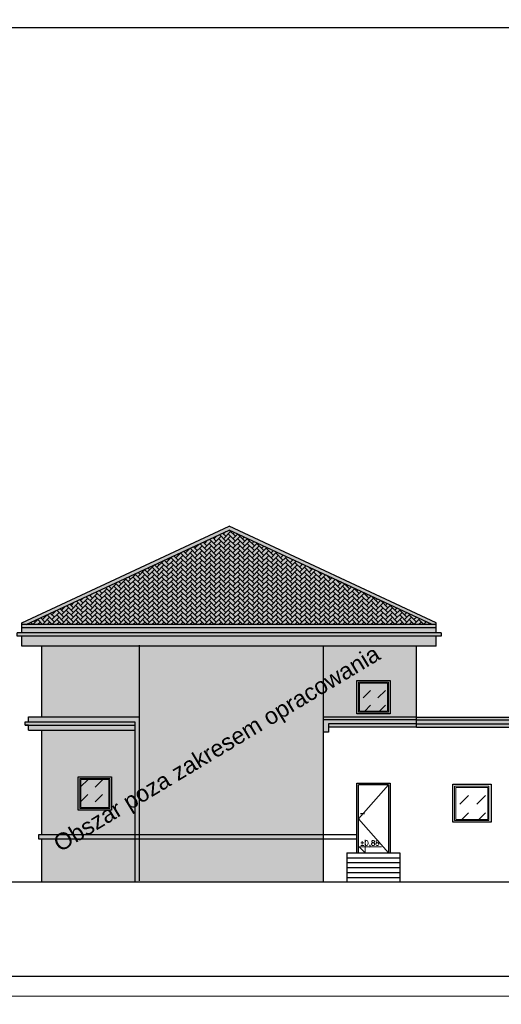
# Model space of a CAD drawing. Header units: millimetres. Extents: x 26456 to 42202, y 436 to 12316.
# Tile 27 of 36: x 35605 to 37058, y 6351 to 9321. Entities that reach past the tile are written whole.
import ezdxf

# ---------------------------------------------------------------- set-up
doc = ezdxf.new("R2010")
doc.units = ezdxf.units.MM
for name, color, linetype, lineweight in [('G-ANNO-TTLB', 6, 'Continuous', 9), ('G-ANNO-TTLB-MEDM', 33, 'Continuous', 25), ('Stolarka okienna', 140, 'Continuous', 15), ('Wypełnienie ścian', 22, 'Continuous', 9), ('Ściany', 22, 'Continuous', 30)]:
    doc.layers.add(name, color=color, linetype=linetype, lineweight=lineweight)
doc.styles.get("Standard").update_dxf_attribs({"font": 'arial.ttf'})

msp = doc.modelspace()

# ---------------------------------------------------------------- hatches: boundary and pattern name
at = {"layer": 'Wypełnienie ścian', "true_color": 0xc7c8ca}
h = msp.add_hatch(color=9, dxfattribs=at)
h.dxf.hatch_style = 1
h.paths.add_polyline_path([(35967.2, 7431.9), (35672.2, 7431.9), (35672.2, 7218.5), (35967.2, 7218.5)])
h.paths.add_polyline_path([(36522.2, 7431.9), (35967.2, 7431.9), (35967.2, 6862.8), (36522.2, 6862.8)])
h.paths.add_polyline_path([(36802.2, 7431.9), (36522.2, 7431.9), (36522.2, 7217.7), (36802.2, 7217.7)])
h.paths.add_polyline_path([(36622.5, 7328.1), (36722.5, 7328.1), (36722.5, 7228.1), (36622.5, 7228.1)], flags=16)
h.paths.add_polyline_path([(36627.5, 7323.1), (36717.5, 7323.1), (36717.5, 7233.1), (36627.5, 7233.1)], flags=0)
h.paths.add_polyline_path([(36630.5, 7320.1), (36714.5, 7320.1), (36714.5, 7236.1), (36630.5, 7236.1)], flags=0)
h.paths.add_polyline_path([(36522.2, 6850.8), (35952.2, 6850.8), (35952.2, 6720.8), (36522.2, 6720.8)])
h.paths.add_polyline_path([(35952.2, 6850.8), (35672.2, 6850.8), (35672.2, 6720.8), (35952.2, 6720.8)])
h.paths.add_polyline_path([(35952.2, 7178.5), (35672.2, 7178.5), (35672.2, 6862.8), (35952.2, 6862.8)], flags=17)
h.paths.add_polyline_path([(35756.9, 7037.6), (35781.9, 7037.6), (35881.9, 7037.6), (35906.9, 7037.6), (35906.9, 6937.6), (35881.9, 6937.6), (35881.9, 6922.6), (35781.9, 6922.6), (35781.9, 6937.6), (35756.9, 6937.6)], flags=16)
h.paths.add_polyline_path([(35781.9, 7037.6), (35881.9, 7037.6), (35881.9, 6937.6), (35781.9, 6937.6)], flags=0)
h.paths.add_polyline_path([(35786.9, 7032.6), (35876.9, 7032.6), (35876.9, 6942.6), (35786.9, 6942.6)], flags=0)
h.paths.add_polyline_path([(35789.9, 7029.6), (35873.9, 7029.6), (35873.9, 6945.6), (35789.9, 6945.6)], flags=0)
h.paths.add_polyline_path([(36862.2, 7461.8), (35612.2, 7461.8), (35612.2, 7431.9), (36862.2, 7431.9)])
h.paths.add_polyline_path([(36877.2, 7471.8), (35597.2, 7471.8), (35597.2, 7461.8), (35612.2, 7461.8), (36862.2, 7461.8), (36877.2, 7461.8)])
h.paths.add_polyline_path([(36862.2, 7486.8), (35612.2, 7486.8), (35612.2, 7471.8), (36862.2, 7471.8)])
h.paths.add_polyline_path([(36862.2, 7496.8), (35612.2, 7496.8), (35612.2, 7486.8), (36862.2, 7486.8)])
h.paths.add_polyline_path([(36237.2, 7782.2), (35625.2, 7496.8), (36849.3, 7496.8)], flags=17)
h.paths.add_polyline_path([(36237.2, 7782.2), (36849.3, 7496.8), (36862.2, 7496.8), (36862.2, 7501.8), (36237.2, 7793.3), (35612.2, 7501.8), (35612.2, 7496.8), (35625.2, 7496.8)])
h.paths.add_polyline_path([(35952.2, 6862.8), (35672.2, 6862.8), (35662.2, 6862.8), (35662.2, 6850.8), (35952.2, 6850.8)])
h.paths.add_polyline_path([(36522.2, 6862.8), (35967.2, 6862.8), (35967.2, 6850.8), (36522.2, 6850.8)])
h.paths.add_polyline_path([(35967.2, 6862.8), (35952.2, 6862.8), (35952.2, 6850.8), (35967.2, 6850.8)])
h.paths.add_polyline_path([(35967.2, 7218.5), (35672.2, 7218.5), (35632.2, 7218.5), (35632.2, 7203.5), (35952.2, 7203.5), (35952.2, 6862.8), (35967.2, 6862.8)])
h.paths.add_polyline_path([(35952.2, 7203.5), (35632.2, 7203.5), (35622.2, 7203.5), (35622.2, 7193.5), (35952.2, 7193.5)])
h.paths.add_polyline_path([(35952.2, 7193.5), (35632.2, 7193.5), (35632.2, 7178.5), (35952.2, 7178.5)])
h.paths.add_polyline_path([(35906.9, 7037.6), (35881.9, 7037.6), (35881.9, 6937.6), (35906.9, 6937.6)], flags=0)
h.paths.add_polyline_path([(35881.9, 6937.6), (35781.9, 6937.6), (35781.9, 6922.6), (35881.9, 6922.6)], flags=0)
h.paths.add_polyline_path([(35781.9, 7037.6), (35756.9, 7037.6), (35756.9, 6937.6), (35781.9, 6937.6)], flags=0)
h.paths.add_polyline_path([(36714.5, 7320.1), (36630.5, 7320.1), (36630.5, 7236.1), (36714.5, 7236.1)], flags=0)
at = {"layer": 'Wypełnienie ścian', "true_color": 0x000000}
h = msp.add_hatch(dxfattribs=at)
h.set_pattern_fill('AR-HBONE', color=18, scale=0.1)
h.set_pattern_definition([(45, (22598.739, 2094.835), (1e-15, 14.36841), [30.48, -10.16]), (135, (22605.923, 2102.019), (1e-15, 14.36841), [30.48, -10.16])])
h.paths.add_polyline_path([(36237.2, 7782.2), (35625.2, 7496.8), (36849.3, 7496.8)])
at = {"layer": 'Wypełnienie ścian', "true_color": 0xc7c8ca}
h = msp.add_hatch(color=9, dxfattribs=at)
h.dxf.hatch_style = 1
h.paths.add_polyline_path([(36714.5, 7320.1), (36630.5, 7320.1), (36630.5, 7236.1), (36714.5, 7236.1)])
h.paths.add_polyline_path([(35876.9, 7032.6), (35786.9, 7032.6), (35786.9, 6942.6), (35876.9, 6942.6)])
h.paths.add_polyline_path([(35789.9, 7029.6), (35789.9, 6945.6), (35873.9, 6945.6), (35873.9, 7029.6)], flags=16)
h.paths.add_polyline_path([(35906.9, 7037.6), (35881.9, 7037.6), (35881.9, 6937.6), (35906.9, 6937.6)])
h.paths.add_polyline_path([(35881.9, 6937.6), (35781.9, 6937.6), (35781.9, 6922.6), (35881.9, 6922.6)])
h.paths.add_polyline_path([(35781.9, 7037.6), (35756.9, 7037.6), (35756.9, 6937.6), (35781.9, 6937.6)])
h = msp.add_hatch(color=9, dxfattribs=at)
h.dxf.hatch_style = 1
h.paths.add_polyline_path([(35881.9, 7037.6), (35781.9, 7037.6), (35781.9, 6937.6), (35881.9, 6937.6)])
h.paths.add_polyline_path([(35876.9, 7032.6), (35786.9, 7032.6), (35786.9, 6942.6), (35876.9, 6942.6)], flags=16)
h.paths.add_polyline_path([(35873.9, 7029.6), (35789.9, 7029.6), (35789.9, 6945.6), (35873.9, 6945.6)], flags=0)
h.paths.add_polyline_path([(36622.5, 7228.1), (36722.5, 7228.1), (36722.5, 7328.1), (36622.5, 7328.1)])
h.paths.add_polyline_path([(36717.5, 7323.1), (36627.5, 7323.1), (36627.5, 7233.1), (36717.5, 7233.1)], flags=16)
h.paths.add_polyline_path([(36714.5, 7320.1), (36630.5, 7320.1), (36630.5, 7236.1), (36714.5, 7236.1)], flags=0)
h = msp.add_hatch(color=9, dxfattribs=at)
h.dxf.hatch_style = 1
h.paths.add_polyline_path([(35789.9, 6945.6), (35873.9, 6945.6), (35873.9, 7029.6), (35789.9, 7029.6)])
h.paths.add_polyline_path([(36717.5, 7323.1), (36627.5, 7323.1), (36627.5, 7233.1), (36717.5, 7233.1)])
h.paths.add_polyline_path([(36714.5, 7320.1), (36630.5, 7320.1), (36630.5, 7236.1), (36714.5, 7236.1)], flags=16)
h = msp.add_hatch(color=9, dxfattribs=at)
h.dxf.hatch_style = 1
h.paths.add_polyline_path([(36802.2, 7217.7), (36522.2, 7217.7), (36522.2, 7209.7), (36802.2, 7209.7)])
h.paths.add_polyline_path([(36802.2, 7209.7), (36522.2, 7209.7), (36522.2, 7172.7), (36537.2, 7172.7), (36537.2, 7197.7), (36802.2, 7197.7)])
h.paths.add_polyline_path([(36802.2, 7197.7), (36537.2, 7197.7), (36537.2, 7187.7), (36802.2, 7187.7)], flags=17)
h.paths.add_polyline_path([(37997, 7197.7), (36802.2, 7197.7), (36802.2, 7187.7), (37997, 7187.7)])
h.paths.add_polyline_path([(37997, 7209.7), (36802.2, 7209.7), (36802.2, 7197.7), (37997, 7197.7)])
h.paths.add_polyline_path([(37997, 7217.7), (36802.2, 7217.7), (36802.2, 7209.7), (37997, 7209.7)])

# ---------------------------------------------------------------- linework, layer by layer
at = {"layer": 'G-ANNO-TTLB'}
for points in [[(42202.1, 9346.5), (35202.1, 9346.5), (35202.1, 6376.5), (42202.1, 6376.5)], [(41202.1, 6376.5), (35202.1, 6376.5), (35202.1, 3406.5), (41202.1, 3406.5)]]:
    msp.add_lwpolyline(points, close=True, dxfattribs=at)
at = {"layer": 'G-ANNO-TTLB-MEDM'}
msp.add_lwpolyline([(42142.1, 9296.5), (35262.1, 9296.5), (35262.1, 6436.5), (42142.1, 6436.5)], close=True, dxfattribs=at)
at = {"layer": 'Stolarka okienna'}
for p, q in [((36647.3, 6808.8), (36647.3, 6848)), ((36647.3, 6808.8), (36629.5, 6826.7)), ((36629.5, 6826.7), (36696.6, 6826.7))]:
    msp.add_line(p, q, dxfattribs=at)
for points in [[(36722.5, 7328.1), (36622.5, 7328.1), (36622.5, 7228.1), (36722.5, 7228.1), (36722.5, 7328.1)], [(35881.9, 7037.6), (35781.9, 7037.6), (35781.9, 6937.6), (35881.9, 6937.6), (35881.9, 7037.6)]]:
    msp.add_lwpolyline(points, dxfattribs=at)
for points in [[(36717.5, 7323.1), (36627.5, 7323.1), (36627.5, 7233.1), (36717.5, 7233.1)], [(36714.5, 7320.1), (36630.5, 7320.1), (36630.5, 7236.1), (36714.5, 7236.1)], [(35876.9, 7032.6), (35786.9, 7032.6), (35786.9, 6942.6), (35876.9, 6942.6)], [(35873.9, 7029.6), (35789.9, 7029.6), (35789.9, 6945.6), (35873.9, 6945.6)]]:
    msp.add_lwpolyline(points, close=True, dxfattribs=at)
at = {"layer": 'Stolarka okienna', "color": 1}
for points in [[(37020.7, 7009.3), (36917.2, 7009.3), (36917.2, 6905.8), (37020.7, 6905.8)], [(37017.3, 7005.9), (36920.7, 7005.9), (36920.7, 6909.3), (37017.3, 6909.3)]]:
    msp.add_lwpolyline(points, close=True, dxfattribs=at)
at = {"layer": 'Wypełnienie ścian', "color": 18, "linetype": 'Continuous', "true_color": 0x000000}
for p, q in [((36641.3, 7276.1), (36663.7, 7298.5)), ((36686.2, 7276.1), (36708.6, 7298.5)), ((36646.2, 7236.1), (36663.7, 7253.6)), ((36691.1, 7236.1), (36708.6, 7253.6)), ((35789.9, 7008.4), (35810.6, 7029.1)), ((35833, 7006.7), (35855.5, 7029.1)), ((35789.9, 6963.5), (35810.6, 6984.2)), ((35833, 6961.8), (35855.5, 6984.2))]:
    msp.add_line(p, q, dxfattribs=at)
at = {"layer": 'Wypełnienie ścian', "color": 1}
for p, q in [((36717.5, 7013.9), (36627.5, 6911.3)), ((36627.5, 6911.3), (36717.5, 6808.8))]:
    msp.add_line(p, q, dxfattribs=at)
at = {"layer": 'Wypełnienie ścian', "color": 1, "linetype": 'Continuous'}
for p, q in [((36933.1, 6955.3), (36958.9, 6981.1)), ((36984.8, 6955.3), (37010.6, 6981.1)), ((36938.8, 6909.3), (36958.9, 6929.4)), ((36990.4, 6909.3), (37010.6, 6929.4))]:
    msp.add_line(p, q, dxfattribs=at)
at = {"layer": 'Ściany'}
for p, q in [((35781.9, 7037.6), (35881.9, 7037.6)), ((35781.9, 6937.6), (35781.9, 7037.6)), ((35881.9, 7037.6), (35881.9, 6937.6)), ((35881.9, 6937.6), (35781.9, 6937.6))]:
    msp.add_line(p, q, dxfattribs=at)
at = {"layer": 'Ściany', "color": 1}
for p, q in [((36622.5, 7018.8), (36722.5, 7018.9)), ((36622.5, 6808.8), (36622.5, 7018.8)), ((36627.5, 6808.8), (36627.5, 7013.8)), ((36717.5, 7013.9), (36717.5, 6808.8)), ((36722.5, 7018.9), (36722.5, 6808.8)), ((36722.5, 7018.9), (36722.5, 6830.8)), ((36633.4, 6926.9), (36645.4, 6926.9))]:
    msp.add_line(p, q, dxfattribs=at)
at = {"layer": 'Ściany'}
for points in [[(35612.2, 7471.8), (35612.2, 7501.8), (36237.2, 7793.3)], [(35625.2, 7496.8), (36237.2, 7782.2)], [(36862.2, 7471.8), (36862.2, 7501.8), (36237.2, 7793.3)], [(36849.3, 7496.8), (36849.3, 7496.8), (36237.2, 7782.2)], [(36862.2, 7496.8), (35612.2, 7496.8)], [(36862.2, 7486.8), (35612.2, 7486.8)], [(36877.2, 7471.8), (35597.2, 7471.8)], [(35612.2, 7461.8), (35597.2, 7461.8), (35597.2, 7471.8)], [(36877.2, 7461.8), (35612.2, 7461.8)], [(35612.2, 7431.9), (35612.2, 7461.8)], [(36862.2, 7431.9), (36862.2, 7461.8)], [(36877.2, 7471.8), (36877.2, 7461.8)], [(36862.2, 7431.9), (35612.2, 7431.9)], [(35672.2, 7218.5), (35672.2, 7431.9)], [(35967.2, 6723.6), (35967.2, 7434.7)], [(36522.2, 6720.8), (36522.2, 7431.9)], [(36802.2, 7187.7), (36802.2, 7431.9)], [(36622.5, 7328.1), (36722.5, 7328.1), (36722.5, 7228.1), (36622.5, 7228.1), (36622.5, 7328.1)], [(35632.2, 7178.5), (35632.2, 7193.5), (35622.2, 7193.5), (35622.2, 7203.5), (35632.2, 7203.5), (35632.2, 7218.5)], [(35632.2, 7218.5), (35967.2, 7218.5)], [(36802.2, 7217.7), (36522.2, 7217.7)], [(36802.2, 7217.7), (37997, 7217.7)], [(35622.2, 7203.5), (35952.2, 7203.5)], [(35622.2, 7193.5), (35952.2, 7193.5)], [(35952.2, 7203.5), (35952.2, 6720.8)], [(36802.2, 7209.7), (36522.2, 7209.7)], [(36802.2, 7197.7), (36537.2, 7197.7), (36537.2, 7172.7), (36522.2, 7172.7)], [(36802.2, 7187.7), (36537.2, 7187.7)], [(36802.2, 7209.7), (37997, 7209.7)], [(36802.2, 7197.7), (37997, 7197.7)], [(36802.2, 7187.7), (37997, 7187.7)], [(35632.2, 7178.5), (35952.2, 7178.5)], [(35672.2, 6862.8), (35672.2, 7178.5)], [(35781.9, 7037.6), (35881.9, 7037.6), (35881.9, 6937.6), (35781.9, 6937.6), (35781.9, 7037.6)], [(36622.5, 6862.8), (35662.2, 6862.8), (35662.2, 6850.8), (36622.5, 6850.8)], [(35672.2, 6720.8), (35672.2, 6850.8)], [(36592.5, 6808.8), (36752.5, 6808.8)], [(36592.5, 6808.8), (36592.5, 6720.8)], [(36752.5, 6808.8), (36752.5, 6720.8)], [(36592.5, 6793.8), (36752.5, 6793.8)], [(36592.5, 6778.8), (36752.5, 6778.8)], [(36592.5, 6763.8), (36752.5, 6763.8)], [(36592.5, 6748.8), (36752.5, 6748.8)], [(35371.5, 6720.8), (40944.4, 6720.8)], [(36592.5, 6733.8), (36752.5, 6733.8)]]:
    msp.add_lwpolyline(points, dxfattribs=at)
at = {"layer": 'Ściany', "color": 1}
msp.add_lwpolyline([(36717.5, 7013.9), (36627.5, 7013.8)], dxfattribs=at)
msp.add_lwpolyline([(36912.2, 7015.8), (37027.2, 7015.8), (37027.2, 6900.8), (36912.2, 6900.8)], close=True, dxfattribs=at)

# ---------------------------------------------------------------- texts
at = {"layer": 'Stolarka okienna', "insert": (36631.5, 6845.4), "char_height": 15, "attachment_point": 1}
msp.add_mtext('{\\Fsimplex|c0;%%P\\Fsimplex|c238;0,88}', dxfattribs=at)
at = {"layer": 'Wypełnienie ścian', "color": 18, "true_color": 0x000000, "insert": (35701, 6852.2), "char_height": 50, "attachment_point": 1, "rotation": 31.0765}
msp.add_mtext_dynamic_manual_height_columns('{\\C1;Obszar poza zakresem opracowania}', width=2415.327, gutter_width=12.5, heights=[0], dxfattribs=at)

doc.saveas('drawing.dxf')
